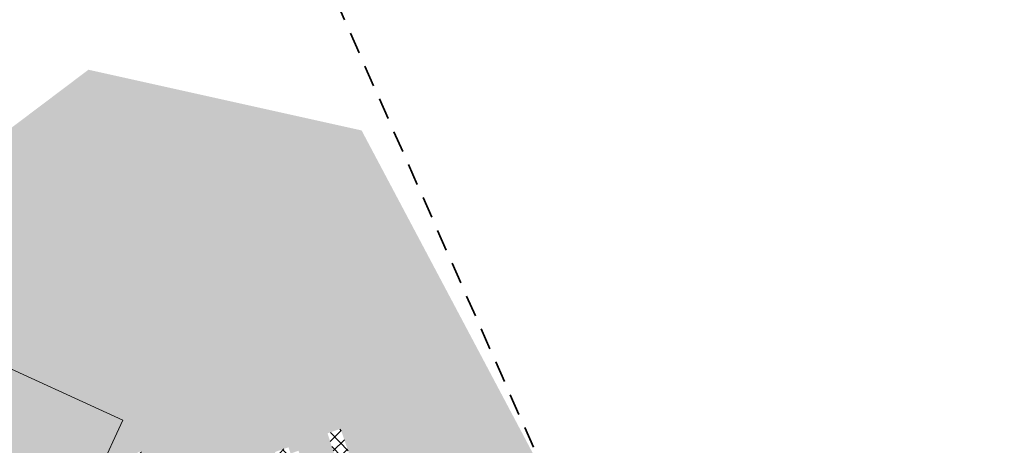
# Model space of a CAD drawing. Extents: x 7489187 to 7491099, y 5781939 to 5785132.
# Tile 4 of 217: x 7490082 to 7490150, y 5784388 to 5784418. Entities that reach past the tile are written whole.
import ezdxf

# ---------------------------------------------------------------- set-up
doc = ezdxf.new("R2010")
doc.units = 0
doc.header["$MEASUREMENT"] = 0
doc.linetypes.add('1.5_1.0', pattern=[2.5, 1.5, -1])
doc.layers.get('0').update_dxf_attribs({"linetype": 'CONTINUOUS', "lineweight": 5})
doc.layers.add('216-Granica obrębu', color=7, linetype='CONTINUOUS', transparency=0.8)
for name, color, linetype, lineweight in [('_ISTN_ROZBIÓRKA_DR_szraf zieleń', 40, 'CONTINUOUS', 30), ('_ROZBIÓRKA_DR_szraf utwardzenia', 11, 'CONTINUOUS', 15), ('_ROZBIÓRKA_DR_szraf zieleń', 11, 'CONTINUOUS', 30)]:
    doc.layers.add(name, color=color, linetype=linetype, lineweight=lineweight)

# ---------------------------------------------------------------- blocks, each defined once
blk = doc.blocks.new('FDFSDFSSDFZ')
at = {"layer": '_ISTN_ROZBIÓRKA_DR_szraf zieleń'}
h = blk.add_hatch(dxfattribs=at)
h.set_pattern_fill('AR-SAND', color=256, scale=0.5, angle=236.3880229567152)
h.set_pattern_definition([(273.8880229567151, (-7489999.249338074, -5784190.541704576), (0.8197702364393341, -0.5070811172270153), [0, -0.76, 0, -0.85, 0, -0.8125]), (243.8880229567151, (-7489999.249338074, -5784190.541704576), (0.6853056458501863, -1.5180614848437), [0, -0.41, 0, -0.685, 0, -0.2625]), (203.8880229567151, (-7489998.908895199, -5784190.029529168), (-0.8595845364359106, -1.298303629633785), [0, -0.25, 0, -0.9, 0, -1.175]), (193.8880229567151, (-7489998.908895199, -5784190.029529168), (-0.466577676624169, -1.494684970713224), [0, -0.125, 0, -0.59, 0, -0.675])])
edge = h.paths.add_edge_path(flags=17)
edge.add_line((46.94635382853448, -13.79315116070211), (43.59032535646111, -15.57982763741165))
edge.add_line((43.59032535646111, -15.57982763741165), (42.95999999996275, -14.38999999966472))
edge.add_line((42.95999999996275, -14.38999999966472), (38.25999999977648, -16.75))
edge.add_line((38.25999999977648, -16.75), (39.37166953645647, -18.78823610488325))
edge.add_arc((40.06136920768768, -18.06414055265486), 1.000000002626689, 226.3936601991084, 297.2604725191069)
edge.add_line((40.51940561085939, -18.95307399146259), (47.71854556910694, -15.24360819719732))
edge.add_line((47.71854556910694, -15.24360819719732), (46.94635382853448, -13.79315116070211))
h.paths.add_polyline_path([(89.03984216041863, 0.7408491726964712), (87.45000000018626, -0.1799999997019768), (86.28000000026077, 1.870000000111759), (87.94964933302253, 2.794854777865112), (86.9141155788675, 4.745878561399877), (86.54000000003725, 4.060000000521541), (86.19000000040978, 3.129999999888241), (85.99000000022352, 2.150000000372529), (85.95000000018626, 1.150000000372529), (86.03000000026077, 0.3200000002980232), (92.75999999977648, -12.09999999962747), (93.08999999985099, -12.70000000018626), (93.59999999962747, -13.29999999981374), (94.15000000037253, -13.75), (94.81000000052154, -14.0699999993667), (95.54999999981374, -14.21999999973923), (96.28000000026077, -14.25999999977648), (96.95837672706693, -14.17826786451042)], flags=17)
edge = h.paths.add_edge_path()
edge.add_line((100.9142929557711, -21.63151274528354), (100.7000000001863, -22.08999999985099))
edge.add_line((100.7000000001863, -22.08999999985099), (100, -23.55999999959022))
edge.add_line((100, -23.55999999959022), (99.69000000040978, -24.33000000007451))
edge.add_line((99.69000000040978, -24.33000000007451), (99.28000000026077, -25.29000000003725))
edge.add_line((99.28000000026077, -25.29000000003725), (98.9199999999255, -25.89999999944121))
edge.add_line((98.9199999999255, -25.89999999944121), (98.75999999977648, -26.18999999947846))
edge.add_line((98.75999999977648, -26.18999999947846), (97.87000000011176, -27.04999999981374))
edge.add_line((97.87000000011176, -27.04999999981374), (94.28000000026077, -28.87999999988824))
edge.add_line((94.28000000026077, -28.87999999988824), (97.63736342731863, -35.58656293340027))
edge.add_line((97.63736342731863, -35.58656293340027), (93.16631717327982, -37.82480898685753))
edge.add_line((93.16631717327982, -37.82480898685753), (91.88351546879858, -35.26232675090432))
edge.add_line((91.88351546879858, -35.26232675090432), (88.81000000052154, -36.78000000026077))
edge.add_line((88.81000000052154, -36.78000000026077), (89.24121690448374, -37.63662617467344))
edge.add_line((89.24121690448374, -37.63662617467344), (78.86000000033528, -42.87000000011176))
edge.add_line((78.86000000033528, -42.87000000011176), (75.25, -35.67999999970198))
edge.add_line((75.25, -35.67999999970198), (71.29999999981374, -37.66000000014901))
edge.add_line((71.29999999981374, -37.66000000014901), (80.79999999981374, -55.76999999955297))
edge.add_line((80.79999999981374, -55.76999999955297), (77.29999999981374, -57.46999999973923))
edge.add_line((77.29999999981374, -57.46999999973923), (69.25, -42))
edge.add_line((69.25, -42), (63.44000000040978, -44.75999999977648))
edge.add_line((63.44000000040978, -44.75999999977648), (62.3219036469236, -42.59157070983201))
edge.add_line((62.3219036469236, -42.59157070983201), (59.71101718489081, -43.96194514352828))
edge.add_line((59.71101718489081, -43.96194514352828), (60.84999999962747, -46.13999999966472))
edge.add_line((60.84999999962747, -46.13999999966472), (58.66000000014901, -47.29000000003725))
edge.add_line((58.66000000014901, -47.29000000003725), (57.41999999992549, -45.16000000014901))
edge.add_line((57.41999999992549, -45.16000000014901), (56.2190921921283, -42.89517006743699))
edge.add_line((56.2190921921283, -42.89517006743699), (55.20999999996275, -43.20000000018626))
edge.add_line((55.20999999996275, -43.20000000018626), (54.23000000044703, -43.37999999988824))
edge.add_arc((51.92325254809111, -35.80484337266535), 7.91859089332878, 207.0490962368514, 286.93626954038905, ccw=False)
edge.add_line((44.87081948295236, -39.4058528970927), (33.73000000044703, -17.80999999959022))
edge.add_line((33.73000000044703, -17.80999999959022), (25.40427235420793, -1.626181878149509))
edge.add_arc((30.7378729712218, 1.122036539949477), 6.000000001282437, 117.26047265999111, 207.2604725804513, ccw=False)
edge.add_line((27.98965454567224, 6.455637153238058), (42.06542094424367, 13.70838878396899))
edge.add_line((42.06542094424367, 13.70838878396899), (44.54986302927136, 19.16984898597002))
edge.add_line((44.54986302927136, 19.16984898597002), (54.29281407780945, 14.73773801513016))
edge.add_line((54.29281407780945, 14.73773801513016), (52.65850050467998, 11.14508493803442))
edge.add_line((52.65850050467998, 11.14508493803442), (55.58000000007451, 12.58999999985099))
edge.add_line((55.58000000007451, 12.58999999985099), (57.96999999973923, 8.140000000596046))
edge.add_line((57.96999999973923, 8.140000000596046), (58.33000000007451, 7.890000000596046))
edge.add_line((58.33000000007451, 7.890000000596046), (59.36000000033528, 8.25))
edge.add_line((59.36000000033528, 8.25), (58.67999999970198, 10.29999999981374))
edge.add_line((58.67999999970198, 10.29999999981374), (59.59999999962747, 10.62999999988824))
edge.add_line((59.59999999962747, 10.62999999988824), (60.3120239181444, 8.584184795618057))
edge.add_line((60.3120239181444, 8.584184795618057), (62.33999999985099, 9.290000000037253))
edge.add_line((62.33999999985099, 9.290000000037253), (61.70000000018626, 11.37000000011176))
edge.add_line((61.70000000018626, 11.37000000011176), (62.65000000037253, 11.70999999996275))
edge.add_line((62.65000000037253, 11.70999999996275), (62.79327710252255, 11.23468389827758))
edge.add_line((62.79327710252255, 11.23468389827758), (65.04409988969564, 12.05855243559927))
edge.add_line((65.04409988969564, 12.05855243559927), (64.88999999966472, 12.50999999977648))
edge.add_line((64.88999999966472, 12.50999999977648), (65.8300000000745, 12.83999999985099))
edge.add_line((65.8300000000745, 12.83999999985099), (65.97795227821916, 12.40037037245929))
edge.add_line((65.97795227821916, 12.40037037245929), (66.52810051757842, 12.60174110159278))
edge.add_line((66.52810051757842, 12.60174110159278), (67.12280952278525, 10.97698603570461))
edge.add_line((67.12280952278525, 10.97698603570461), (69.23000000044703, 11.70000000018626))
edge.add_line((69.23000000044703, 11.70000000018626), (68.54999999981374, 13.81000000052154))
edge.add_line((68.54999999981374, 13.81000000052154), (69.45999999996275, 14.12999999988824))
edge.add_line((69.45999999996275, 14.12999999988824), (70.1699999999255, 12.03000000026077))
edge.add_line((70.1699999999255, 12.03000000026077), (71, 12.32000000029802))
edge.add_line((71, 12.32000000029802), (72.50999999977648, 7.799999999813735))
edge.add_line((72.50999999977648, 7.799999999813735), (82.66000000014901, 11.41999999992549))
edge.add_line((82.66000000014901, 11.41999999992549), (83.19093015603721, 11.76064102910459))
edge.add_line((83.19093015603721, 11.76064102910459), (70.9199999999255, 34.87999999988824))
edge.add_line((70.9199999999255, 34.87999999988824), (51.91000000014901, 39.10000000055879))
edge.add_line((51.91000000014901, 39.10000000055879), (0, 0))
edge.add_line((0, 0), (71.12922030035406, -69.1156747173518))
edge.add_line((71.12922030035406, -69.1156747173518), (70.56000000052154, -66.8999999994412))
edge.add_line((70.56000000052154, -66.8999999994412), (72.98000000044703, -65.91000000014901))
edge.add_line((72.98000000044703, -65.91000000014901), (77.49000000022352, -63.12999999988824))
edge.add_line((77.49000000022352, -63.12999999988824), (87.37000000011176, -55.63999999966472))
edge.add_line((87.37000000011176, -55.63999999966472), (95.04999999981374, -49.75))
edge.add_line((95.04999999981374, -49.75), (105.9199999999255, -41.54999999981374))
edge.add_line((105.9199999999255, -41.54999999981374), (109.8061731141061, -38.38448637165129))
edge.add_line((109.8061731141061, -38.38448637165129), (100.9142929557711, -21.63151274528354))
h.paths.add_polyline_path([(112.2400000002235, -42.96999999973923), (111.5759357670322, -41.71885284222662), (111.1299999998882, -42.04000000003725), (97.87000000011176, -52.12999999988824), (92.5800000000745, -56.0699999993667), (92.92999999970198, -56.79999999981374), (86.37999999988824, -61.91999999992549), (77.59999999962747, -68.38999999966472), (74.25, -70.26999999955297), (72.90929836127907, -70.84536183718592), (73.8300000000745, -71.74000000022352)])
at = {"layer": '_ROZBIÓRKA_DR_szraf utwardzenia'}
h = blk.add_hatch(dxfattribs=at)
h.set_pattern_fill('ANSI37', color=256, scale=5)
h.set_pattern_definition([(45, (-7489999.249338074, -5784190.541704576), (-0.4419417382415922, 0.4419417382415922), []), (135, (-7489999.249338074, -5784190.541704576), (-0.4419417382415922, -0.4419417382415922), [])])
h.paths.add_polyline_path([(49.21128002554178, -15.8999971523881), (49.17999999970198, -15.88999999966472), (49.21972360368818, -15.86885679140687)], flags=16)
edge = h.paths.add_edge_path(flags=16)
edge.add_line((57.83947440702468, -11.22995377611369), (57.84488315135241, -11.23069774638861))
edge.add_arc((57.84195499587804, -11.23195268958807), 0.003185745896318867, 23.19891162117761, 141.1373629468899)
edge = h.paths.add_edge_path(flags=16)
edge.add_arc((64.61025957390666, -24.4506355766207), 0.007993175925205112, 283.4928539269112, 394.6269392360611)
edge.add_line((64.61683691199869, -24.44609360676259), (64.61212457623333, -24.4584081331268))
h.paths.add_polyline_path([(57.13999999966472, -30.76999999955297), (56.24000000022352, -31.25), (54.92999999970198, -31.76999999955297), (57.46999999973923, -36.92999999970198), (59.61000000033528, -35.75999999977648)])
edge = h.paths.add_edge_path()
edge.add_line((53.41999999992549, 0.9100000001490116), (53.25, 1.270000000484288))
edge.add_line((53.25, 1.270000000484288), (49.25, 8.5))
edge.add_line((49.25, 8.5), (51.61000000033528, 9.6800000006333))
edge.add_line((51.61000000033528, 9.6800000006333), (54.34999999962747, 4.520000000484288))
edge.add_line((54.34999999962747, 4.520000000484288), (54.53000000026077, 4.370000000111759))
edge.add_line((54.53000000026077, 4.370000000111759), (54.90000000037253, 4.25))
edge.add_line((54.90000000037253, 4.25), (55.29000000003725, 4.320000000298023))
edge.add_line((55.29000000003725, 4.320000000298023), (55.48000000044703, 4.450000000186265))
edge.add_line((55.48000000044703, 4.450000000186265), (55.70000000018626, 4.78000000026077))
edge.add_line((55.70000000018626, 4.78000000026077), (55.73000000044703, 5.169999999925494))
edge.add_line((55.73000000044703, 5.169999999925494), (53.04999999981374, 10.41999999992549))
edge.add_line((53.04999999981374, 10.41999999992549), (55.21999999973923, 11.49000000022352))
edge.add_line((55.21999999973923, 11.49000000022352), (57.61000000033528, 7))
edge.add_line((57.61000000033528, 7), (57.62000000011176, 6.96999999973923))
edge.add_line((57.62000000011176, 6.96999999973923), (57.87999999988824, 6.540000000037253))
edge.add_line((57.87999999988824, 6.540000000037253), (58.23000000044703, 6.200000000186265))
edge.add_line((58.23000000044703, 6.200000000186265), (58.66999999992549, 5.950000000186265))
edge.add_line((58.66999999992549, 5.950000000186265), (58.78000000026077, 5.910000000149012))
edge.add_line((58.78000000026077, 5.910000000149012), (59.28000000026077, 5.820000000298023))
edge.add_line((59.28000000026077, 5.820000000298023), (59.77000000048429, 5.870000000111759))
edge.add_line((59.77000000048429, 5.870000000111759), (60.24000000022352, 6.040000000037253))
edge.add_line((60.24000000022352, 6.040000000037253), (69.69000000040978, 9.5))
edge.add_line((69.69000000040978, 9.5), (69.99000000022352, 9.53000000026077))
edge.add_line((69.99000000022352, 9.53000000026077), (70.28000000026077, 9.480000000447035))
edge.add_line((70.28000000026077, 9.480000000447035), (70.45999999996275, 9.400000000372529))
edge.add_line((70.45999999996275, 9.400000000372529), (70.70000000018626, 9.230000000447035))
edge.add_line((70.70000000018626, 9.230000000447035), (70.89885714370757, 8.9648571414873))
edge.add_line((70.89885714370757, 8.9648571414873), (71.1699999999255, 8.360000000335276))
edge.add_line((71.1699999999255, 8.360000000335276), (71.36000000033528, 8.120000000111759))
edge.add_line((71.36000000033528, 8.120000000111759), (71.58999999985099, 7.940000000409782))
edge.add_line((71.58999999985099, 7.940000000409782), (71.77000000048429, 7.860000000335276))
edge.add_line((71.77000000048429, 7.860000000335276), (72.06000000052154, 7.78000000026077))
edge.add_line((72.06000000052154, 7.78000000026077), (72.36000000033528, 7.78000000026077))
edge.add_line((72.36000000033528, 7.78000000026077), (72.50999999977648, 7.799999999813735))
edge.add_line((72.50999999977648, 7.799999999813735), (71, 12.32000000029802))
edge.add_line((71, 12.32000000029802), (70.1699999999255, 12.03000000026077))
edge.add_line((70.1699999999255, 12.03000000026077), (69.45999999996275, 14.12999999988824))
edge.add_line((69.45999999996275, 14.12999999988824), (68.54999999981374, 13.81000000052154))
edge.add_line((68.54999999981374, 13.81000000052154), (69.23000000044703, 11.70000000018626))
edge.add_line((69.23000000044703, 11.70000000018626), (66.53000000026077, 10.75999999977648))
edge.add_line((66.53000000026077, 10.75999999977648), (65.8300000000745, 12.83999999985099))
edge.add_line((65.8300000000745, 12.83999999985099), (64.88999999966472, 12.50999999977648))
edge.add_line((64.88999999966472, 12.50999999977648), (65.59999999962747, 10.4300000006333))
edge.add_line((65.59999999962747, 10.4300000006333), (63.28000000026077, 9.620000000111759))
edge.add_line((63.28000000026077, 9.620000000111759), (62.65000000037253, 11.70999999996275))
edge.add_line((62.65000000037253, 11.70999999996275), (61.70000000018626, 11.37000000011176))
edge.add_line((61.70000000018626, 11.37000000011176), (62.33999999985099, 9.290000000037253))
edge.add_line((62.33999999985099, 9.290000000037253), (60.3120239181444, 8.584184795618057))
edge.add_line((60.3120239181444, 8.584184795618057), (59.59999999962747, 10.62999999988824))
edge.add_line((59.59999999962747, 10.62999999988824), (58.67999999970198, 10.29999999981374))
edge.add_line((58.67999999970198, 10.29999999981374), (59.36000000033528, 8.25))
edge.add_line((59.36000000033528, 8.25), (58.33000000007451, 7.890000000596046))
edge.add_line((58.33000000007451, 7.890000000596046), (57.96999999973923, 8.140000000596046))
edge.add_line((57.96999999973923, 8.140000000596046), (55.58000000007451, 12.58999999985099))
edge.add_line((55.58000000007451, 12.58999999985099), (48.20000000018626, 8.940000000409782))
edge.add_line((48.20000000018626, 8.940000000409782), (50.97033841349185, 3.867689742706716))
edge.add_line((50.97033841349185, 3.867689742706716), (48.09999999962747, 2.299999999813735))
edge.add_line((48.09999999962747, 2.299999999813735), (49.53000000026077, -0.4100000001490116))
edge.add_line((49.53000000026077, -0.4100000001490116), (35.29999999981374, -7.950000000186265))
edge.add_line((35.29999999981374, -7.950000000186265), (34.46999999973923, -11.01999999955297))
edge.add_line((34.46999999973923, -11.01999999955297), (35.19000000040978, -10.3199999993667))
edge.add_line((35.19000000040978, -10.3199999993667), (36.23000000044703, -9.629999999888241))
edge.add_line((36.23000000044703, -9.629999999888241), (40.65472773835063, -7.322749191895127))
edge.add_line((40.65472773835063, -7.322749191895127), (40.24102300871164, -6.539787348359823))
edge.add_arc((40.21999999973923, -6.5), 0.04499999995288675, 180, 297.8512683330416, ccw=False)
edge.add_arc((40.21999999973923, -6.5), 0.04499999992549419, 27.878521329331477, 180, ccw=False)
edge.add_line((40.25977734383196, -6.478958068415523), (50.01022265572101, -1.321041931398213))
edge.add_arc((50.04999999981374, -1.299999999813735), 0.0449999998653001, -61.44158740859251, 207.8785213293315, ccw=False)
edge.add_line((50.07151245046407, -1.339524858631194), (50.51421052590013, -2.152894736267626))
edge.add_line((50.51421052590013, -2.152894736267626), (52.70000000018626, -1.059999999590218))
edge.add_line((52.70000000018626, -1.059999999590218), (53.12000000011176, -0.7000000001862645))
edge.add_line((53.12000000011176, -0.7000000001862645), (53.33999999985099, -0.3599999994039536))
edge.add_line((53.33999999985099, -0.3599999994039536), (53.46999999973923, 0.009999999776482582))
edge.add_line((53.46999999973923, 0.009999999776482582), (53.5, 0.5200000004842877))
edge.add_line((53.5, 0.5200000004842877), (53.41999999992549, 0.9100000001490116))
h.paths.add_polyline_path([(49.1800000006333, -15.89000000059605), (57.86000000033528, -11.26999999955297), (64.6000000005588, -24.41999999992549), (56.04000000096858, -28.9300000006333)], flags=16)
h.paths.add_polyline_path([(65.40000000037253, -26.51999999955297), (65.63999999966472, -26.33999999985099), (65.86000000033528, -26.13999999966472), (66, -25.97999999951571), (66.19000000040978, -25.75), (66.33999999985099, -25.49000000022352), (66.46999999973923, -25.21999999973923), (66.57000000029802, -24.93999999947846), (66.58999999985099, -24.84999999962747), (66.62000000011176, -24.55999999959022), (66.62000000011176, -24.25999999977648), (66.5800000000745, -23.95999999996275), (66.52000000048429, -23.67999999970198), (66.42999999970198, -23.39999999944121), (66.29999999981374, -23.12999999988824), (60.95999999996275, -12.74000000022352), (59.91999999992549, -10.75), (59.87000000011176, -10.63999999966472), (59.70999999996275, -10.38999999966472), (59.5, -10.17999999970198), (59.25, -10.00999999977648), (59.20999999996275, -9.990000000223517), (58.92999999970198, -9.889999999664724), (58.62999999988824, -9.849999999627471), (58.33000000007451, -9.870000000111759), (48.79999999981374, -14.89999999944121), (47.37000000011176, -12.22999999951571), (50.53000000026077, -10.54000000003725), (50.33999999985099, -10.10999999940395), (55.54000000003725, -7.370000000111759), (56.74000000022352, -6.439999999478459), (56.81000000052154, -6.290000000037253), (56.92999999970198, -5.910000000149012), (56.96999999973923, -5.509999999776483), (56.92999999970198, -5.120000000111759), (56.81000000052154, -4.729999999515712), (56.62000000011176, -4.379999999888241), (56.36000000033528, -4.069999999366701), (56.04999999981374, -3.830000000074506), (55.69000000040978, -3.639999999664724), (55.63999999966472, -3.629999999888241), (55.24000000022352, -3.559999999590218), (54.83999999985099, -3.580000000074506), (54.45999999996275, -3.679999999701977), (52.01594937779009, -4.91204191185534), (52.57000000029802, -5.929999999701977), (48.15000000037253, -8.269999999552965), (49.33000000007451, -10.5), (43.84999999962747, -13.37000000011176), (42.19067206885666, -10.22961904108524), (40.32000000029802, -11.29000000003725), (39.54999999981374, -11.75), (38.83000000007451, -12.43999999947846), (38.25, -13.3199999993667), (37.91000000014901, -14.25999999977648), (37.84999999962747, -14.68999999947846), (37.90000000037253, -15.68999999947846), (38.25999999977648, -16.75), (42.95999999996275, -14.38999999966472), (43.59032535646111, -15.57982763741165), (46.94635382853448, -13.79315116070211), (47.83000000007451, -15.45000000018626), (45.86000000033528, -16.43999999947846), (49.02000000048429, -22.74000000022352), (51.12999999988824, -21.63999999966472), (56.24000000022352, -31.25), (57.13999999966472, -30.76999999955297), (59.61000000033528, -35.75999999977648), (63.79000000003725, -33.59999999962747), (63.83000000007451, -33.5699999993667), (64.12000000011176, -33.29999999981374), (64.28000000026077, -32.92999999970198), (64.28000000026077, -32.53000000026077), (64.12999999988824, -32.16999999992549), (64.08999999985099, -32.10999999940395), (63.79000000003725, -31.84999999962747), (63.41000000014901, -31.71999999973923), (63.02000000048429, -31.75999999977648), (62.66000000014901, -31.93999999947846), (59.59999999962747, -33.58999999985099), (57.91999999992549, -30.38999999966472), (64.67999999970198, -26.85999999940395), (64.87000000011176, -26.79000000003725), (65.13999999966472, -26.66999999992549)])
at = {"layer": '_ROZBIÓRKA_DR_szraf zieleń'}
h = blk.add_hatch(dxfattribs=at)
h.set_pattern_fill('AR-SAND', color=256, scale=0.3, angle=236.3880229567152)
h.set_pattern_definition([(273.8880229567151, (-7488978.724287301, -5782385.307948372), (0.4918621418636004, -0.3042486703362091), [0, -0.456, 0, -0.51, 0, -0.4875]), (243.8880229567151, (-7488978.724287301, -5782385.307948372), (0.4111833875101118, -0.9108368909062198), [0, -0.246, 0, -0.411, 0, -0.1575]), (203.8880229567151, (-7488978.520021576, -5782385.000643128), (-0.5157507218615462, -0.7789821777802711), [0, -0.15, 0, -0.54, 0, -0.705]), (193.8880229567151, (-7488978.520021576, -5782385.000643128), (-0.2799466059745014, -0.8968109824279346), [0, -0.075, 0, -0.354, 0, -0.405])])
edge = h.paths.add_edge_path()
edge.add_line((48.09999999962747, 2.299999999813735), (50.97033841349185, 3.867689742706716))
edge.add_line((50.97033841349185, 3.867689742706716), (48.20000000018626, 8.940000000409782))
edge.add_line((48.20000000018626, 8.940000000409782), (52.65850050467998, 11.14508493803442))
edge.add_line((52.65850050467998, 11.14508493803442), (54.29281407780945, 14.73773801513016))
edge.add_line((54.29281407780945, 14.73773801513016), (44.54986302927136, 19.16984898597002))
edge.add_line((44.54986302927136, 19.16984898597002), (42.06542094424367, 13.70838878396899))
edge.add_line((42.06542094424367, 13.70838878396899), (27.98965454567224, 6.455637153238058))
edge.add_arc((30.7378729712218, 1.122036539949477), 6.00000000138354, 117.2604726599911, 207.2604725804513)
edge.add_line((25.40427235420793, -1.626181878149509), (33.66860935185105, -17.66518103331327))
edge.add_line((33.66860935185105, -17.66518103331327), (33.33999999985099, -16.88999999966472))
edge.add_line((33.33999999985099, -16.88999999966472), (33.11000000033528, -15.91999999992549))
edge.add_line((33.11000000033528, -15.91999999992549), (33.03000000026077, -14.75999999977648))
edge.add_line((33.03000000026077, -14.75999999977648), (33.13999999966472, -13.76999999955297))
edge.add_line((33.13999999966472, -13.76999999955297), (33.40000000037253, -12.79999999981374))
edge.add_line((33.40000000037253, -12.79999999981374), (33.57000000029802, -12.37999999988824))
edge.add_line((33.57000000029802, -12.37999999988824), (34.08000000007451, -11.51999999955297))
edge.add_line((34.08000000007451, -11.51999999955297), (34.46999999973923, -11.01999999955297))
edge.add_line((34.46999999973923, -11.01999999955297), (35.29999999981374, -7.950000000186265))
edge.add_line((35.29999999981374, -7.950000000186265), (49.53000000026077, -0.4100000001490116))
edge.add_line((49.53000000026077, -0.4100000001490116), (48.09999999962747, 2.299999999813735))
at = {"layer": '_ROZBIÓRKA_DR_szraf utwardzenia', "linetype": 'Continuous'}
blk.add_lwpolyline([(52.65850050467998, 11.14508493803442), (54.29281407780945, 14.73773801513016), (44.54986302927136, 19.16984898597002), (42.06542094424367, 13.70838878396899), (27.98965454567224, 6.455637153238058, 0.4142135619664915), (25.40427235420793, -1.626181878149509), (33.66860935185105, -17.66518103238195)], format="xyb", dxfattribs=at)

msp = doc.modelspace()

# ---------------------------------------------------------------- linework, layer by layer
at = {"layer": '216-Granica obrębu', "color": 7, "linetype": '1.5_1.0', "lineweight": 35, "flags": 128}
msp.add_lwpolyline([(7490030.45, 5785119.29), (7490028.96, 5785119.44), (7489905.46, 5785132.25), (7489892.56, 5785131.06), (7489875.97, 5785130.77), (7489882.83, 5785099.49), (7489894.33, 5785057.55), (7489904.61, 5785020.12), (7489930.49, 5784923.59), (7489942.07, 5784889.96), (7489952.72, 5784856.68), (7489954.77, 5784856.84), (7489969.91, 5784858.07), (7489970.61, 5784854.86), (7489953.91, 5784849.86), (7489955.53, 5784843.61), (7489958.2, 5784833.42), (7489980.65, 5784747.13), (7490007.65, 5784650.77), (7490023.45, 5784602.85), (7490041.59, 5784556.96), (7490083.09, 5784465.49), (7490092.71, 5784443.73), (7490123.6, 5784373.91), (7490159.36, 5784298.2), (7490166.44, 5784283.23), (7490180.6, 5784291.3), (7490210.6, 5784308.4), (7490268.73, 5784352.29), (7490829.59, 5784775.52), (7490832.19, 5784784.55), (7490911.98, 5785062.01), (7490905.26, 5785060.95), (7490801.79, 5785044.54), (7490669.56, 5785030.73), (7490494.4, 5785017.63), (7490431.74, 5785030.5), (7490354.61, 5785047.58), (7490260.42, 5785068.42), (7490180.66, 5785086.04)], close=True, dxfattribs=at)

# ---------------------------------------------------------------- block references
msp.add_blockref('FDFSDFSSDFZ', (7490034.42, 5784375.3))

doc.saveas('drawing.dxf')
